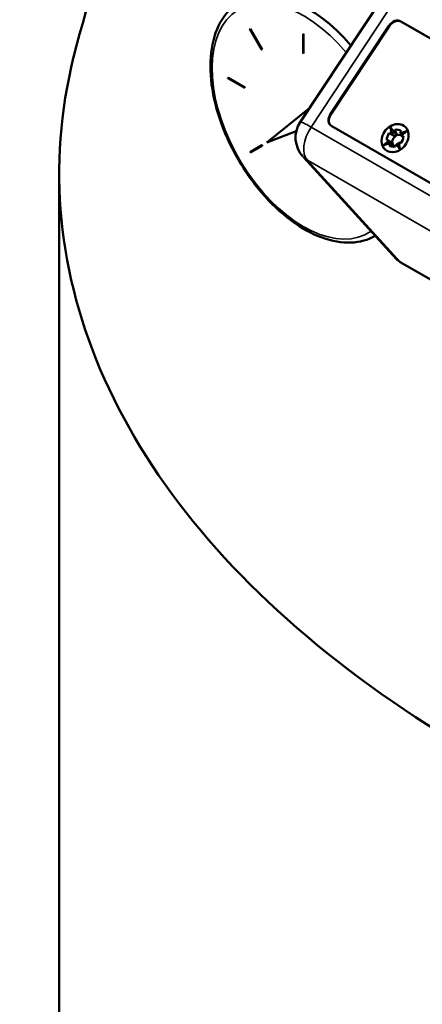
# Model space of a CAD drawing. Header units: inches. Extents: x 1 to 237, y 4 to 150.
# Tile 98 of 151: x 176.62 to 180.01, y 91.26 to 99.57. Entities that reach past the tile are written whole.
import ezdxf

# ---------------------------------------------------------------- set-up
doc = ezdxf.new("R2010")
doc.units = ezdxf.units.IN
doc.header["$LTSCALE"] = 7
doc.header["$MEASUREMENT"] = 0
doc.layers.add('Visible (ANSI)', color=7, linetype='Continuous', lineweight=50)
doc.layers.add('Visible Narrow (ANSI)', color=7, linetype='Continuous', lineweight=35)

msp = doc.modelspace()

# ---------------------------------------------------------------- linework, layer by layer
at = {"layer": 'Visible (ANSI)'}
for p, q in [((178.981, 98.7071), (180.8711, 101.5654)), ((179.8304, 99.5566), (180.6934, 99.0583)), ((179.8339, 99.5536), (180.6969, 99.0554)), ((178.5581, 99.4935), (178.5556, 99.4921)), ((178.5556, 99.4921), (178.6556, 99.3189)), ((178.5588, 99.4939), (178.5581, 99.4935)), ((178.6581, 99.3203), (178.5581, 99.4935)), ((178.5588, 99.4939), (178.6588, 99.3207)), ((179.0053, 99.4514), (179.0046, 99.451)), ((179.0046, 99.451), (179.0046, 99.2877)), ((179.0081, 99.4489), (179.0046, 99.451)), ((179.0053, 99.4514), (179.0088, 99.4493)), ((179.0088, 99.4493), (179.0081, 99.4489)), ((179.0081, 99.2856), (179.0081, 99.4489)), ((179.0088, 99.4493), (179.0088, 99.2861)), ((179.2338, 98.7707), (179.7315, 99.5233)), ((179.2373, 98.7678), (179.735, 99.5203)), ((178.6556, 99.3189), (178.6581, 99.3203)), ((178.6588, 99.3207), (178.6581, 99.3203)), ((179.0046, 99.2877), (179.0081, 99.2856)), ((179.0088, 99.2861), (179.0081, 99.2856)), ((178.3724, 99.0819), (178.3717, 99.0815)), ((178.3717, 99.0815), (178.3717, 99.0774)), ((178.5131, 98.9999), (178.3717, 99.0815)), ((178.3717, 99.0774), (178.5131, 98.9958)), ((178.3724, 99.0819), (178.5138, 99.0003)), ((178.5138, 99.0003), (178.5131, 98.9999)), ((178.5131, 98.9958), (178.5131, 98.9999)), ((178.5138, 98.9962), (178.5131, 98.9958)), ((178.5138, 99.0003), (178.5138, 98.9962)), ((179.0615, 98.8288), (178.6982, 98.5352)), ((178.6982, 98.5352), (178.9479, 98.6313)), ((180.1092, 98.1749), (179.2462, 98.6732)), ((179.7321, 98.6131), (179.7494, 98.6093)), ((179.7494, 98.6093), (179.7416, 98.6606)), ((179.7416, 98.6606), (179.7725, 98.6237)), ((179.7521, 98.6071), (179.7444, 98.6573)), ((179.7752, 98.6215), (179.7521, 98.6071)), ((179.7725, 98.6237), (179.7798, 98.6428)), ((179.7725, 98.6237), (179.7752, 98.6215)), ((179.7752, 98.6215), (179.7933, 98.6061)), ((179.8318, 98.6315), (179.8245, 98.6124)), ((179.8245, 98.6124), (179.8768, 98.6314)), ((179.8245, 98.6124), (179.8272, 98.6102)), ((179.8272, 98.6102), (179.8713, 98.6262)), ((179.8272, 98.6102), (179.8351, 98.5921)), ((179.8768, 98.6314), (179.8339, 98.591)), ((179.6847, 98.5118), (179.7276, 98.5521)), ((179.737, 98.5307), (179.6847, 98.5118)), ((179.6928, 98.5147), (179.7302, 98.5499)), ((179.7102, 98.5558), (179.7276, 98.5521)), ((179.7302, 98.5499), (179.7276, 98.5521)), ((179.737, 98.5307), (179.7297, 98.5116)), ((179.7396, 98.5285), (179.7302, 98.5499)), ((179.7302, 98.5499), (179.7483, 98.5345)), ((179.737, 98.5307), (179.7396, 98.5285)), ((179.7396, 98.5285), (179.7577, 98.5131)), ((179.7494, 98.6093), (179.7521, 98.6071)), ((179.7702, 98.5917), (179.7521, 98.6071)), ((179.7916, 98.5172), (179.8126, 98.5303)), ((179.8294, 98.5301), (179.8121, 98.5338)), ((179.8199, 98.4825), (179.8121, 98.5338)), ((179.8339, 98.591), (179.8366, 98.5888)), ((179.8339, 98.591), (179.8513, 98.5873)), ((179.8366, 98.5888), (179.8507, 98.5769)), ((178.6581, 98.512), (178.5581, 98.4543)), ((178.5581, 98.4543), (178.5606, 98.45)), ((178.5606, 98.45), (178.6606, 98.5077)), ((178.6588, 98.5124), (178.6581, 98.512)), ((178.6606, 98.5077), (178.6581, 98.512)), ((178.6588, 98.5124), (178.6613, 98.5081)), ((178.6613, 98.5081), (178.6606, 98.5077)), ((179.789, 98.5194), (179.7817, 98.5004)), ((179.789, 98.5194), (179.8199, 98.4825)), ((179.789, 98.5194), (179.7916, 98.5172)), ((179.7916, 98.5172), (179.8198, 98.4836)), ((179.7926, 97.5518), (179.0083, 98.4117)), ((176.9486, 98.2732), (176.9486, 70.5123)), ((181.1218, 96.7759), (179.8295, 97.5221))]:
    msp.add_line(p, q, dxfattribs=at)
for radius, start, end in [(0.2362, 146.52422, 222.36887), (0.1378, 160.07654, 160.33458)]:
    msp.add_arc((179.1776, 98.5764), radius, start, end, dxfattribs=at)
for centre, major_axis, ratio, start_param, end_param in [((179.0442, 98.7349), (-0.57, 0.9873), 0.57735, 5.028143, 6.283185), ((188.9486, 98.2732), (-12, 0), 0.57735, 6.140802, 7.722787), ((179.1776, 98.5764), (-0.197, 0.1303), 0.085426, 6.27987, 6.283185), ((179.7808, 98.5716), (0.0828, 0.0975), 0.812015, 6.130278, 8.263504), ((179.7808, 98.5716), (0.0828, 0.0975), 0.812015, 6.130278, 8.263504), ((179.7808, 98.5716), (0.051, 0.06), 0.812015, 1.568802, 2.391836), ((179.7808, 98.5716), (0.051, 0.06), 0.812015, 6.281191, 7.104225), ((179.7808, 98.5716), (0.0828, 0.0975), 0.812015, 5.121912, 6.130278), ((179.7808, 98.5716), (0.0828, 0.0975), 0.812015, 5.121912, 6.130278), ((179.7808, 98.5716), (-0.0828, -0.0975), 0.812015, 5.121912, 8.263504), ((179.7808, 98.5716), (-0.0828, -0.0975), 0.812015, 5.121912, 8.263504), ((179.807, 98.5493), (0.0357, 0.042), 0.812015, 0.257153, 3.41572), ((179.7808, 98.5716), (-0.051, -0.06), 0.812015, 1.568802, 2.391836), ((179.7808, 98.5716), (-0.051, -0.06), 0.812015, 6.281191, 7.104225), ((179.1776, 98.5764), (-0.1745, -0.1592), 0.83897, 0.000018, 0.00321)]:
    msp.add_ellipse(centre, major_axis=major_axis, ratio=ratio, start_param=start_param, end_param=end_param, dxfattribs=at)
for points, knots in [([(177.07, 99.2563), (177.1974, 99.7692), (177.3701, 100.2664), (177.5982, 100.7712), (177.6136, 100.8046), (177.6292, 100.838)], [0, 0, 0, 0, 4.178762, 4.178762, 4.476711, 4.476711, 4.476711, 4.476711]), ([(179.614, 97.7476), (179.5532, 97.7125), (179.4833, 97.6932), (179.3314, 97.6872), (179.2489, 97.7019), (179.0779, 97.7646), (178.9892, 97.8142), (178.8166, 97.9428), (178.7328, 98.0221), (178.5789, 98.2017), (178.5088, 98.3019), (178.3889, 98.5132), (178.339, 98.6243), (178.2645, 98.8469), (178.2398, 98.9583), (178.2187, 99.1709), (178.2224, 99.272), (178.2591, 99.453), (178.292, 99.5333), (178.376, 99.6499), (178.4217, 99.6919), (178.4742, 99.7222)], [0.785592, 0.785592, 0.785592, 0.785592, 1.080157, 1.080157, 1.390046, 1.390046, 1.715511, 1.715511, 2.042839, 2.042839, 2.368935, 2.368935, 2.694512, 2.694512, 3.02069, 3.02069, 3.348081, 3.348081, 3.672932, 3.672932, 3.926991, 3.926991, 3.926991, 3.926991]), ([(179.7315, 99.5233), (179.7428, 99.5404), (179.76, 99.554), (179.7967, 99.5663), (179.8158, 99.565), (179.8304, 99.5566)], [0, 0, 0, 0, 0.001575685, 0.001575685, 0.003151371, 0.003151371, 0.003151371, 0.003151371]), ([(179.735, 99.5203), (179.7463, 99.5374), (179.7636, 99.551), (179.8002, 99.5633), (179.8193, 99.562), (179.8339, 99.5536)], [0, 0, 0, 0, 0.001575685, 0.001575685, 0.003151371, 0.003151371, 0.003151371, 0.003151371]), ([(179.2462, 98.6732), (179.2316, 98.6816), (179.2218, 98.697), (179.2172, 98.7331), (179.2225, 98.7536), (179.2338, 98.7707)], [0, 0, 0, 0, 0.001575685, 0.001575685, 0.003151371, 0.003151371, 0.003151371, 0.003151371]), ([(179.2405, 98.677), (179.2311, 98.6858), (179.2248, 98.6981), (179.2207, 98.7301), (179.226, 98.7506), (179.2373, 98.7678)], [0.000359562, 0.000359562, 0.000359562, 0.000359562, 0.001575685, 0.001575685, 0.003151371, 0.003151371, 0.003151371, 0.003151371]), ([(179.8295, 97.5221), (179.8254, 97.5244), (179.8125, 97.5319), (179.7964, 97.5477), (179.7945, 97.5497), (179.7926, 97.5518)], [-0.25151695, -0.25151695, -0.25151695, -0.25151695, -0.20789795, -0.20789795, -0.20173235, -0.20173235, -0.20173235, -0.20173235])]:
    msp.add_open_spline(points, degree=3, knots=knots, dxfattribs=at)
for points, weights in [([(179.7321, 98.6131), (179.7541, 98.6006), (179.7702, 98.5917)], [1.042996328, 1.07014258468, 1.07290930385]), ([(179.7933, 98.6061), (179.7878, 98.6216), (179.7798, 98.6428)], [1.0729093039, 1.07014258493, 1.04299632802]), ([(179.7577, 98.5131), (179.7566, 98.5207), (179.7483, 98.5345)], [1.29009044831, 1.32615358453, 1.29009044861]), ([(179.7702, 98.5917), (179.7853, 98.5959), (179.7933, 98.6061)], [1.29009044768, 1.32615358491, 1.29009044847]), ([(179.7297, 98.5116), (179.746, 98.5121), (179.7577, 98.5131)], [1.042996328, 1.07014258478, 1.07290930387])]:
    msp.add_rational_spline(points, weights, degree=2, dxfattribs=at)
at = {"layer": 'Visible Narrow (ANSI)'}
for p, q in [((179.0725, 98.6656), (180.9629, 101.5243)), ((179.8304, 99.5566), (179.8339, 99.5536)), ((179.735, 99.5203), (179.7315, 99.5233)), ((179.2338, 98.7707), (179.2373, 98.7678)), ((179.0725, 98.6656), (180.1797, 98.0263)), ((180.1488, 97.7466), (179.0416, 98.3859)), ((179.8295, 97.5221), (179.0416, 98.3859))]:
    msp.add_line(p, q, dxfattribs=at)
for centre, major_axis, ratio, start_param, end_param in [((179.0088, 98.7145), (0.545, -0.944), 0.57735, 1.870195, 6.330016), ((179.1776, 98.5764), (-0.197, 0.1303), 0.085426, 5.330465, 6.27987), ((179.1776, 98.5764), (-0.1181, -0.2046), 0.57735, 4.607573, 6.117282), ((179.1776, 98.5764), (-0.1149, 0.076), 0.085426, 6.151298, 6.151862), ((179.1776, 98.5764), (-0.1745, -0.1592), 0.83897, 0.00321, 0.250393)]:
    msp.add_ellipse(centre, major_axis=major_axis, ratio=ratio, start_param=start_param, end_param=end_param, dxfattribs=at)

doc.saveas('drawing.dxf')
